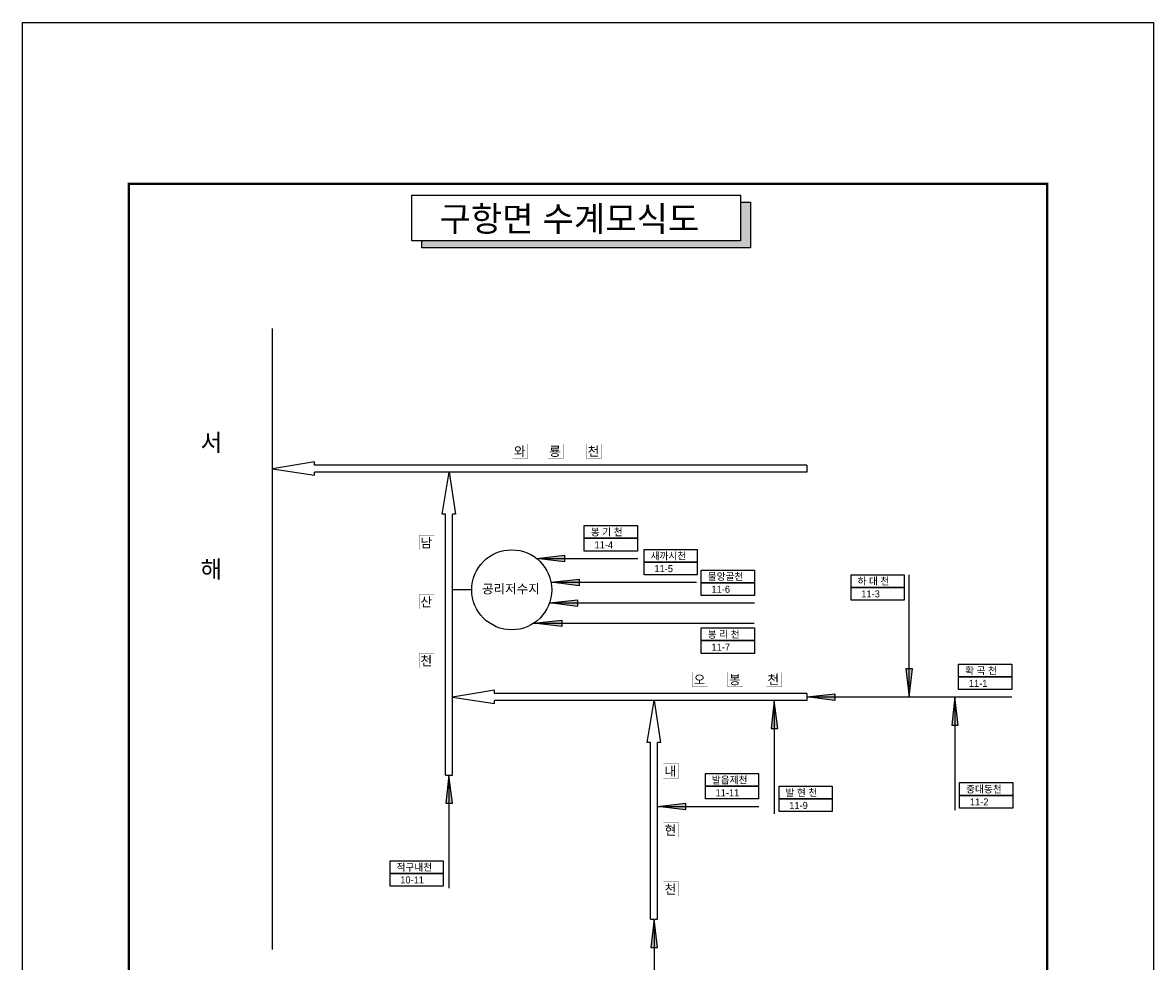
# Model space of a CAD drawing. Header units: millimetres. Extents: x 86260 to 374702, y -67927 to -24417.
# Tile 19 of 19: x 349794 to 374702, y -48456 to -27781. Entities that reach past the tile are written whole.
import ezdxf

# ---------------------------------------------------------------- set-up
doc = ezdxf.new("R2010")
doc.units = ezdxf.units.MM
doc.layers.get('DEFPOINTS').update_dxf_attribs({"color": 60})
for name, color, linetype in [('계획', 1, 'Continuous'), ('국가하천', 5, 'Continuous'), ('금회하천', 20, 'Continuous'), ('지방2급하천', 4, 'Continuous'), ('하천명', 7, 'Continuous')]:
    doc.layers.add(name, color=color, linetype=linetype)
doc.styles.add('한글', font='Dotum.ttf')

msp = doc.modelspace()

# ---------------------------------------------------------------- hatches: boundary and pattern name
at = {"layer": '계획'}
msp.add_hatch(color=0, dxfattribs=at).paths.add_polyline_path([(365825, -31737), (365604, -31737), (365604, -32586), (358591, -32586), (358591, -32739), (365825, -32739)])
at = {"layer": '금회하천'}
h = msp.add_hatch(color=256, dxfattribs=at)
h.paths.add_polyline_path([(361731, -39513), (361731, -39581), (361113, -39581)])
h.paths.add_polyline_path([(361113, -39581), (361731, -39581), (361731, -39658)])
h = msp.add_hatch(color=256, dxfattribs=at)
h.paths.add_polyline_path([(362051, -40038), (362051, -40106), (361433, -40106)])
h.paths.add_polyline_path([(361433, -40106), (362051, -40106), (362051, -40183)])
h = msp.add_hatch(color=256, dxfattribs=at)
h.paths.add_polyline_path([(362019, -40493), (362019, -40561), (361400, -40561)])
h.paths.add_polyline_path([(361400, -40561), (362019, -40561), (362019, -40638)])
h = msp.add_hatch(color=256, dxfattribs=at)
h.paths.add_polyline_path([(361668, -40938), (361668, -41006), (361049, -41006)])
h.paths.add_polyline_path([(361049, -41006), (361668, -41006), (361668, -41083)])
h = msp.add_hatch(color=256, dxfattribs=at)
h.paths.add_polyline_path([(369393, -42014), (369325, -42014), (369325, -42633)])
h.paths.add_polyline_path([(369325, -42633), (369325, -42014), (369248, -42014)])
h = msp.add_hatch(color=256, dxfattribs=at)
h.paths.add_polyline_path([(367687, -42565), (367687, -42633), (367069, -42633)])
h.paths.add_polyline_path([(367069, -42633), (367687, -42633), (367687, -42709)])
h = msp.add_hatch(color=256, dxfattribs=at)
h.paths.add_polyline_path([(366281, -43328), (366350, -43328), (366350, -42710)])
h.paths.add_polyline_path([(366350, -42710), (366350, -43328), (366426, -43328)])
h = msp.add_hatch(color=256, dxfattribs=at)
h.paths.add_polyline_path([(370260, -43251), (370328, -43251), (370328, -42633)])
h.paths.add_polyline_path([(370328, -42633), (370328, -43251), (370405, -43251)])
h = msp.add_hatch(color=256, dxfattribs=at)
h.paths.add_polyline_path([(359118, -44970), (359186, -44970), (359186, -44352)])
h.paths.add_polyline_path([(359186, -44352), (359186, -44970), (359263, -44970)])
h = msp.add_hatch(color=256, dxfattribs=at)
h.paths.add_polyline_path([(364399, -44974), (364399, -45042), (363780, -45042)])
h.paths.add_polyline_path([(363780, -45042), (364399, -45042), (364399, -45119)])
h = msp.add_hatch(color=256, dxfattribs=at)
h.paths.add_polyline_path([(363635, -48147), (363703, -48147), (363703, -47529)])
h.paths.add_polyline_path([(363703, -47529), (363703, -48147), (363780, -48147)])

# ---------------------------------------------------------------- linework, layer by layer
for const_width in [50, 30]:
    msp.add_lwpolyline([(352135, -31333), (372361, -31333), (372361, -59976), (352135, -59976)], close=True, dxfattribs=dict(const_width=const_width))
for points in [[(362166, -38858), (363337, -38858), (363337, -39139), (362166, -39139)], [(362166, -39139), (363337, -39139), (363337, -39420), (362166, -39420)], [(363485, -39383), (364656, -39383), (364656, -39664), (363485, -39664)], [(363485, -39664), (364656, -39664), (364656, -39945), (363485, -39945)], [(364742, -39838), (365913, -39838), (365913, -40119), (364742, -40119)], [(368042, -39940), (369213, -39940), (369213, -40220), (368042, -40220)], [(364742, -40119), (365913, -40119), (365913, -40400), (364742, -40400)], [(368042, -40220), (369213, -40220), (369213, -40501), (368042, -40501)], [(364742, -41111), (365913, -41111), (365913, -41391), (364742, -41391)], [(364742, -41391), (365913, -41391), (365913, -41672), (364742, -41672)], [(370411, -41909), (371582, -41909), (371582, -42190), (370411, -42190)], [(370411, -42190), (371582, -42190), (371582, -42471), (370411, -42471)], [(364833, -44319), (366004, -44319), (366004, -44600), (364833, -44600)], [(370434, -44520), (371605, -44520), (371605, -44801), (370434, -44801)], [(364833, -44600), (366004, -44600), (366004, -44880), (364833, -44880)], [(366456, -44598), (367627, -44598), (367627, -44879), (366456, -44879)], [(370434, -44801), (371605, -44801), (371605, -45082), (370434, -45082)], [(366456, -44879), (367627, -44879), (367627, -45159), (366456, -45159)], [(357887, -46240), (359058, -46240), (359058, -46521), (357887, -46521)], [(357887, -46521), (359058, -46521), (359058, -46801), (357887, -46801)]]:
    msp.add_lwpolyline(points, close=True)
at = {"layer": 'DEFPOINTS', "color": 62}
msp.add_lwpolyline([(349794, -27781), (374702, -27781), (374702, -62317), (349794, -62317)], close=True, dxfattribs=at)
at = {"layer": '계획', "color": 0}
msp.add_lwpolyline([(358370, -31585), (365604, -31585), (365604, -32586), (358370, -32586)], close=True, dxfattribs=at)
msp.add_lwpolyline([(365604, -31737), (365825, -31737), (365825, -32739), (358591, -32739), (358591, -32586)], dxfattribs=at)
at = {"layer": '국가하천'}
for p, q in [((355301, -48192), (355301, -34517)), ((359687, -40273), (359264, -40273))]:
    msp.add_line(p, q, dxfattribs=at)
msp.add_circle((360568, -40273), 881, dxfattribs=at)
at = {"layer": '금회하천'}
for points in [[(361113, -39581), (361731, -39513), (361731, -39658), (361113, -39581)], [(361113, -39581), (363343, -39581)], [(361433, -40106), (362051, -40038), (362051, -40183), (361433, -40106)], [(369325, -42633), (369325, -39940)], [(361433, -40106), (364639, -40106)], [(361400, -40561), (362019, -40493), (362019, -40638), (361400, -40561)], [(361400, -40561), (365913, -40561)], [(361049, -41006), (361668, -40938), (361668, -41083), (361049, -41006)], [(361049, -41006), (365907, -41006)], [(369325, -42633), (369393, -42014), (369248, -42014), (369325, -42633)], [(367069, -42633), (367687, -42565), (367687, -42709), (367069, -42633)], [(366350, -42710), (366281, -43328), (366426, -43328), (366350, -42710)], [(366350, -42710), (366350, -45205)], [(367069, -42633), (371581, -42633)], [(370328, -42633), (370260, -43251), (370405, -43251), (370328, -42633)], [(370328, -42633), (370328, -45127)], [(359186, -44352), (359118, -44970), (359263, -44970), (359186, -44352)], [(359186, -44352), (359186, -46847)], [(363780, -45042), (364399, -44974), (364399, -45119), (363780, -45042)], [(363780, -45042), (366011, -45042)], [(363703, -47529), (363635, -48147), (363780, -48147), (363703, -47529)], [(363703, -47529), (363703, -50023)]]:
    msp.add_lwpolyline(points, dxfattribs=at)
at = {"layer": '지방2급하천'}
for p, q in [((367069, -37526), (367069, -37681)), ((367069, -42555), (367069, -42710)), ((359109, -44352), (359264, -44352)), ((363625, -47529), (363780, -47529))]:
    msp.add_line(p, q, dxfattribs=at)
for points in [[(356224, -37526), (356224, -37454), (355301, -37608)], [(355301, -37608), (356224, -37748), (356224, -37681)], [(367069, -37526), (356224, -37526)], [(367069, -37681), (356224, -37681)], [(359109, -38604), (359037, -38604), (359190, -37681)], [(359190, -37681), (359331, -38604), (359264, -38604)], [(359109, -44352), (359109, -38604)], [(359264, -44352), (359264, -38604)], [(360187, -42555), (360187, -42483), (359264, -42637)], [(367069, -42555), (360187, -42555)], [(359264, -42637), (360187, -42777), (360187, -42710)], [(367069, -42710), (360187, -42710)], [(363625, -43633), (363553, -43633), (363707, -42710)], [(363707, -42710), (363847, -43633), (363780, -43633)], [(363625, -47529), (363625, -43633)], [(363780, -47529), (363780, -43633)]]:
    msp.add_lwpolyline(points, dxfattribs=at)
at = {"layer": '하천명', "const_width": 5.27}
for points in [[(360588, -37061), (360922, -37061), (360922, -37381), (360588, -37381)], [(361366, -37061), (361700, -37061), (361700, -37381), (361366, -37381)], [(362213, -37061), (362547, -37061), (362547, -37381), (362213, -37381)], [(358531, -39077), (358864, -39077), (358864, -39397), (358531, -39397)], [(358531, -40376), (358864, -40376), (358864, -40696), (358531, -40696)], [(358531, -41676), (358864, -41676), (358864, -41995), (358531, -41995)], [(364551, -42090), (364884, -42090), (364884, -42410), (364551, -42410)], [(365329, -42090), (365663, -42090), (365663, -42410), (365329, -42410)], [(366175, -42090), (366509, -42090), (366509, -42410), (366175, -42410)], [(363908, -44107), (364242, -44107), (364242, -44426), (363908, -44426)], [(363908, -45406), (364242, -45406), (364242, -45725), (363908, -45725)], [(363908, -46705), (364242, -46705), (364242, -47024), (363908, -47024)]]:
    msp.add_lwpolyline(points, close=True, dxfattribs=at)

# ---------------------------------------------------------------- texts
at = {"layer": '하천명', "color": 7, "style": '한글'}
msp.add_text('구항면 수계모식도', height=550, dxfattribs=at).set_placement((358977, -32378))
at = {"layer": '하천명', "style": '한글'}
for s, height, p in [('서', 380, (353712, -37217, 760)), ('와', 205, (360614, -37325, 410)), ('룡', 205, (361392, -37325, 410)), ('천', 205, (362239, -37325, 410)), ('봉 기 천', 156, (362309, -39079, 312)), ('남', 205, (358557, -39341, 410)), ('11-4', 156, (362392, -39359, 312)), ('해', 380, (353712, -40012, 760)), ('새까시천', 156, (363628, -39604, 312)), ('11-5', 156, (363711, -39884, 312)), ('물앙골천', 156, (364885, -40058, 312)), ('하 대 천', 156, (368185, -40160, 312)), ('공리저수지', 202.8, (359913, -40354, 406)), ('11-6', 156, (364968, -40339, 312)), ('11-3', 156, (368268, -40441, 312)), ('산', 205, (358557, -40640, 410)), ('봉 리 천', 156, (364885, -41331, 312)), ('11-7', 156, (364968, -41612, 312)), ('천', 205, (358557, -41939, 410)), ('확 곡 천', 156, (370554, -42130, 312)), ('오', 205, (364577, -42354, 410)), ('봉', 205, (365355, -42354, 410)), ('천', 205, (366201, -42354, 410)), ('11-1', 156, (370637, -42411, 312)), ('내', 205, (363934, -44370, 410)), ('발읍제천', 156, (364976, -44539, 312)), ('중대동천', 156, (370577, -44741, 312)), ('11-11', 156, (365059, -44820, 312)), ('발 현 천', 156, (366598, -44818, 312)), ('11-9', 156, (366681, -45099, 312)), ('11-2', 156, (370660, -45022, 312)), ('현', 205, (363934, -45669, 410)), ('적구내천', 156, (358030, -46460, 312)), ('10-11', 156, (358113, -46741, 312)), ('천', 205, (363934, -46969, 410))]:
    msp.add_text(s, height=height, dxfattribs=at).set_placement(p)

doc.saveas('drawing.dxf')
